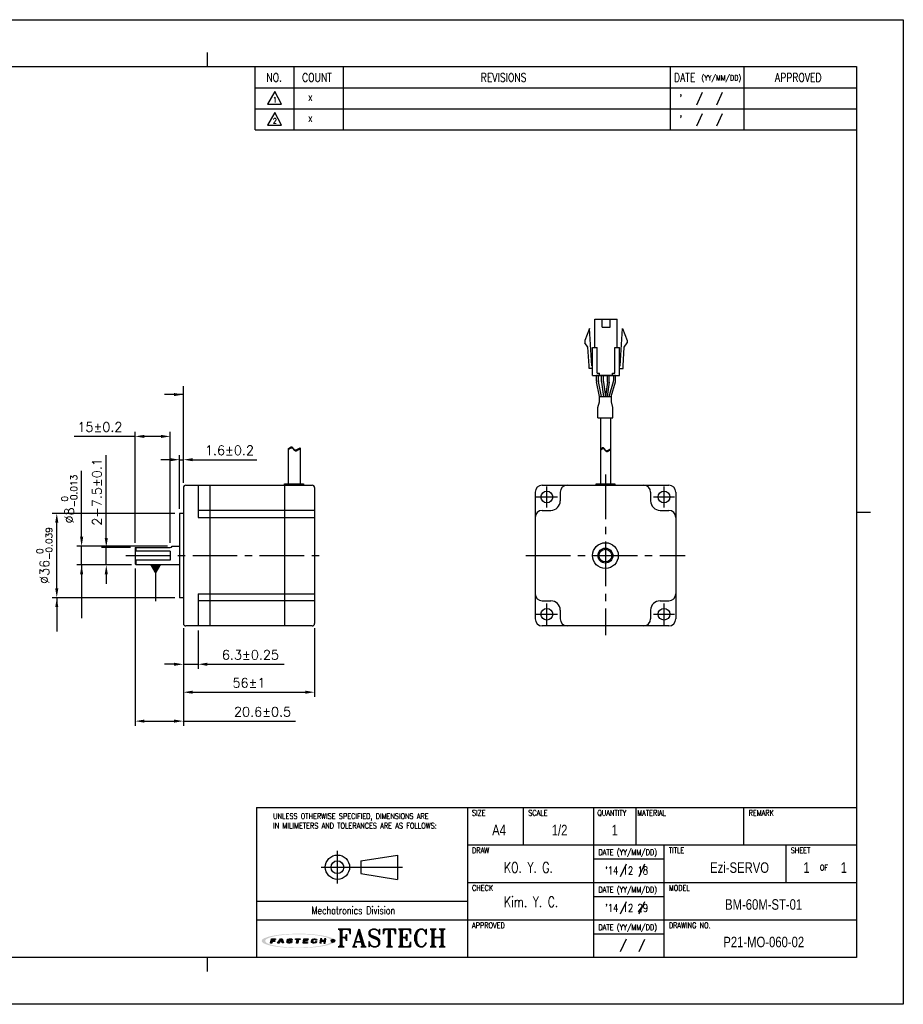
# Model space of a CAD drawing. Header units: millimetres. Extents: x 0 to 594, y 0 to 420.
# Tile 2 of 2: x 217 to 594, y 0 to 420. Entities that reach past the tile are written whole.
import ezdxf

# ---------------------------------------------------------------- set-up
doc = ezdxf.new("R2010")
doc.units = ezdxf.units.MM
doc.header["$PDSIZE"] = -1
doc.linetypes.add('CENTER2', pattern=[28.575, 19.05, -3.175, 3.175, -3.175])
doc.linetypes.add('HS', pattern=[0])
doc.layers.add('\\M+5B4D6\\M+5CAB5\\M+5CFDF', color=7, linetype='Continuous', lineweight=25)
for name, color, linetype in [('DIM', 3, 'Continuous'), ('LAYER_2', 1, 'Continuous'), ('LAYER_4', 3, 'Continuous'), ('SHEET', 1, 'Continuous')]:
    doc.layers.add(name, color=color, linetype=linetype)
doc.styles.add('SHB', font='romans.shx', dxfattribs={"width": 0.75, "bigfont": 'whgtxt.shx'})
doc.styles.add('SHEET1', font='ROMANS.SHX', dxfattribs={"width": 0.8, "height": 3})
doc.styles.add('SHEET2', font='txt', dxfattribs={"width": 0.8, "height": 3})
doc.styles.add('SHEET3', font='ROMANT.SHX', dxfattribs={"height": 3})
doc.styles.get("Standard").update_dxf_attribs({"font": 'txt.shx', "bigfont": 'whgtxt.shx'})
doc.dimstyles.new('ISO-25', dxfattribs={"dimtxt": 2.5, "dimasz": 2.5, "dimexe": 1.25, "dimexo": 0.625, "dimtad": 1, "dimtxsty": 'Standard', "dimcen": 2.5, "dimadec": 0, "dimazin": 0, "dimtfac": 1, "dimtmove": 0, "dimatfit": 3, "dimfxl": 0, "dimarcsym": 0})

# ---------------------------------------------------------------- blocks, each defined once
blk = doc.blocks.new('AI9-BLK2')
at = {"layer": 'LAYER_4'}
h = blk.add_hatch(color=12, dxfattribs=at)
edge = h.paths.add_edge_path()
edge.add_spline(control_points=[(66.5, 0), (66.5, -3.5), (61.3, -5.3), (58.7, -6.3), (52, -8.8), (44.8, -10), (37.7, -11), (17.3, -13.9), (-3.7, -14.1), (-24.3, -12.5), (-32.9, -11.8), (-41.6, -10.8), (-50, -8.9), (-54.9, -7.7), (-60.6, -6.4), (-64.7, -3.2), (-73, 3.4), (-52.4, 8.3), (-49.2, 9), (-40.6, 10.9), (-31.8, 11.9), (-23.1, 12.6), (-12.4, 13.4), (-1.5, 13.6), (9.2, 13.3), (19.1, 13), (29, 12.3), (38.8, 10.9), (45.7, 9.9), (52.7, 8.7), (59.3, 6.1), (61.8, 5.2), (66.5, 3.3), (66.5, 0), (66.6, -0.8), (73.6, -0.7), (73.6, 0), (73.5, 3.5), (68.7, 5.4), (66.1, 6.4), (59.6, 9), (52.6, 10.3), (45.8, 11.3), (24.9, 14.6), (3.4, 15.1), (-17.7, 14), (-27.4, 13.6), (-37.2, 12.7), (-46.8, 11.2), (-53.5, 10.1), (-60.4, 8.7), (-66.7, 6.1), (-69.1, 5.1), (-73.9, 3.1), (-73.6, -0.3), (-73.4, -3.7), (-68.1, -5.6), (-65.5, -6.6), (-58.9, -9.2), (-51.8, -10.4), (-44.8, -11.5), (-35, -13), (-25, -13.7), (-15.1, -14.2), (5.8, -15), (27.1, -14.4), (47.8, -11), (54.2, -9.9), (60.6, -8.6), (66.6, -6.1), (69.1, -5.1), (73.5, -3.2), (73.6, 0), (73.6, 0.8), (66.6, 0.9), (66.5, 0)], knot_values=[0, 0, 0, 0, 1, 1, 1, 2, 2, 2, 3, 3, 3, 4, 4, 4, 5, 5, 5, 6, 6, 6, 7, 7, 7, 8, 8, 8, 9, 9, 9, 10, 10, 10, 11, 11, 11, 12, 12, 12, 13, 13, 13, 14, 14, 14, 15, 15, 15, 16, 16, 16, 17, 17, 17, 18, 18, 18, 19, 19, 19, 20, 20, 20, 21, 21, 21, 22, 22, 22, 23, 23, 23, 24, 24, 24, 25, 25, 25, 25], degree=3, periodic=0)
blk = doc.blocks.new('AI9-BLK1')
at = {"layer": 'LAYER_4', "color": 7}
blk.add_blockref('AI9-BLK2', (0, 0), dxfattribs=at)
blk = doc.blocks.new('AI9-BLK3')
at = {"layer": 'LAYER_2'}
for points in [[(-55.6, -4.3), (-54.1, 4.2), (-45.8, 4.1), (-46, 2.8), (-51.9, 2.8), (-52.2, 0.7), (-46.8, 0.6), (-47, -0.8), (-52.4, -0.8), (-53.1, -4.3)], [(-41.4, -4.2), (-35.7, 4.2), (-32.1, 4.2), (-29.5, -4.1), (-32.2, -4.1), (-34.2, 2.7), (-38.7, -4.2)], [(-5.3, 4.2), (4.3, 4.1), (4.1, 2.7), (0.4, 2.7), (-0.8, -4.2), (-3.2, -4.2), (-2.1, 2.7), (-5.6, 2.7)], [(11.4, 4.2), (20, 4.1), (19.8, 2.8), (13.7, 2.8), (13.4, 0.8), (19, 0.7), (18.8, -0.6), (13.1, -0.6), (12.7, -2.7), (18.7, -2.8), (18.5, -4.2), (9.9, -4.2)], [(45, 4.2), (43.5, -4.1), (46, -4.2), (46.6, -0.6), (52.3, -0.7), (51.7, -4.2), (54.1, -4.2), (55.6, 4.2), (53.1, 4.2), (52.5, 0.8), (46.9, 0.8), (47.5, 4.2)]]:
    blk.add_hatch(color=12, dxfattribs=at).paths.add_polyline_path(points)
h = blk.add_hatch(color=12, dxfattribs=at)
edge = h.paths.add_edge_path()
edge.add_spline(control_points=[(-15.2, -1.5), (-15.2, -2.9), (-16.3, -2.9), (-17.5, -2.9), (-17.7, -2.9), (-18.2, -2.9), (-18.5, -2.9), (-20, -2.9), (-20.4, -2.7), (-20.4, -2.1), (-20.4, -1.9), (-20.4, -1.4), (-20.4, -1.4), (-20.4, -1.4), (-22.9, -1.4), (-22.9, -1.4), (-22.9, -1.4), (-22.9, -2.3), (-22.9, -2.5), (-22.9, -3.9), (-21.3, -4.3), (-19.8, -4.3), (-19.5, -4.3), (-17.1, -4.3), (-16.9, -4.3), (-14.1, -4.3), (-12.8, -3.1), (-12.8, -1.8), (-12.8, -1.7), (-12.8, -1.1), (-12.8, -1), (-12.8, 0.2), (-14.1, 0.7), (-16.1, 0.7), (-16.3, 0.7), (-17.5, 0.7), (-17.7, 0.7), (-19.1, 0.7), (-19.7, 0.9), (-19.6, 1.9), (-19.5, 2.9), (-18.4, 2.9), (-17.8, 2.9), (-17.6, 2.9), (-16.5, 2.9), (-16.2, 2.9), (-15, 2.9), (-14.8, 2.6), (-14.8, 2.3), (-14.8, 2.1), (-14.9, 1.7), (-14.9, 1.7), (-14.9, 1.7), (-12.3, 1.6), (-12.3, 1.6), (-12.3, 1.6), (-12.3, 2.6), (-12.3, 2.8), (-12.3, 3.9), (-14.1, 4.3), (-15.7, 4.3), (-16.8, 4.3), (-17.9, 4.3), (-18.2, 4.3), (-20.4, 4.3), (-22, 3.6), (-22.1, 2), (-22.1, 1.8), (-22.1, 1.3), (-22.1, 1.1), (-22.2, -0.1), (-20.7, -0.6), (-19.2, -0.6), (-19, -0.6), (-17.3, -0.7), (-17.1, -0.7), (-15.5, -0.7), (-15.2, -1.1), (-15.2, -1.5)], knot_values=[0, 0, 0, 0, 1, 1, 1, 2, 2, 2, 3, 3, 3, 4, 4, 4, 5, 5, 5, 6, 6, 6, 7, 7, 7, 8, 8, 8, 9, 9, 9, 10, 10, 10, 11, 11, 11, 12, 12, 12, 13, 13, 13, 14, 14, 14, 15, 15, 15, 16, 16, 16, 17, 17, 17, 18, 18, 18, 19, 19, 19, 20, 20, 20, 21, 21, 21, 22, 22, 22, 23, 23, 23, 24, 24, 24, 25, 25, 25, 26, 26, 26, 26], degree=3, periodic=0)
h = blk.add_hatch(color=12, dxfattribs=at)
edge = h.paths.add_edge_path()
edge.add_spline(control_points=[(35, 1.4), (35, 1.4), (37.4, 1.4), (37.4, 1.4), (37.4, 1.4), (37.5, 2), (37.5, 2.4), (37.5, 3.1), (37.3, 4.2), (34.5, 4.2), (34.2, 4.2), (32.2, 4.2), (31.6, 4.2), (28.5, 4.3), (27.4, 2.7), (27.2, 1.5), (27.1, 1), (26.8, -0.6), (26.7, -1.2), (26.5, -2.6), (26.6, -4.3), (30.1, -4.3), (30.5, -4.3), (31.7, -4.3), (32.2, -4.3), (34.9, -4.3), (36.6, -4), (36.9, -2.3), (36.9, -1.9), (37, -1.1), (37, -1.1), (37, -1.1), (34.6, -1.1), (34.6, -1.1), (34.6, -1.1), (34.6, -1.6), (34.6, -1.7), (34.4, -2.5), (33.8, -2.8), (32.5, -2.8), (32.2, -2.8), (31.2, -2.8), (30.8, -2.8), (29.4, -2.8), (29.1, -2.3), (29.2, -1.4), (29.2, -1), (29.5, 0.7), (29.5, 1.1), (29.8, 2.5), (30.7, 2.8), (31.7, 2.8), (32.2, 2.8), (33.4, 2.8), (33.7, 2.8), (34.7, 2.8), (35.1, 2.5), (35.1, 1.9), (35, 1.7), (35, 1.4), (35, 1.4)], knot_values=[0, 0, 0, 0, 1, 1, 1, 2, 2, 2, 3, 3, 3, 4, 4, 4, 5, 5, 5, 6, 6, 6, 7, 7, 7, 8, 8, 8, 9, 9, 9, 10, 10, 10, 11, 11, 11, 12, 12, 12, 13, 13, 13, 14, 14, 14, 15, 15, 15, 16, 16, 16, 17, 17, 17, 18, 18, 18, 19, 19, 19, 20, 20, 20, 20], degree=3, periodic=0)
at = {"layer": 'LAYER_2', "color": 12}
for points in [[(-55.6, -4.3), (-54.1, 4.2), (-45.8, 4.1), (-46, 2.8), (-51.9, 2.8), (-52.2, 0.7), (-46.8, 0.6), (-47, -0.8), (-52.4, -0.8), (-53.1, -4.3)], [(-41.4, -4.2), (-35.7, 4.2), (-32.1, 4.2), (-29.5, -4.1), (-32.2, -4.1), (-34.2, 2.7), (-38.7, -4.2)], [(-5.3, 4.2), (4.3, 4.1), (4.1, 2.7), (0.4, 2.7), (-0.8, -4.2), (-3.2, -4.2), (-2.1, 2.7), (-5.6, 2.7)], [(11.4, 4.2), (20, 4.1), (19.8, 2.8), (13.7, 2.8), (13.4, 0.8), (19, 0.7), (18.8, -0.6), (13.1, -0.6), (12.7, -2.7), (18.7, -2.8), (18.5, -4.2), (9.9, -4.2)], [(45, 4.2), (43.5, -4.1), (46, -4.2), (46.6, -0.6), (52.3, -0.7), (51.7, -4.2), (54.1, -4.2), (55.6, 4.2), (53.1, 4.2), (52.5, 0.8), (46.9, 0.8), (47.5, 4.2)]]:
    blk.add_lwpolyline(points, close=True, dxfattribs=at)
for points, knots in [([(-15.2, -1.5), (-15.2, -2.9), (-16.3, -2.9), (-17.5, -2.9), (-17.7, -2.9), (-18.2, -2.9), (-18.5, -2.9), (-20, -2.9), (-20.4, -2.7), (-20.4, -2.1), (-20.4, -1.9), (-20.4, -1.4), (-20.4, -1.4), (-20.4, -1.4), (-22.9, -1.4), (-22.9, -1.4), (-22.9, -1.4), (-22.9, -2.3), (-22.9, -2.5), (-22.9, -3.9), (-21.3, -4.3), (-19.8, -4.3), (-19.5, -4.3), (-17.1, -4.3), (-16.9, -4.3), (-14.1, -4.3), (-12.8, -3.1), (-12.8, -1.8), (-12.8, -1.7), (-12.8, -1.1), (-12.8, -1), (-12.8, 0.2), (-14.1, 0.7), (-16.1, 0.7), (-16.3, 0.7), (-17.5, 0.7), (-17.7, 0.7), (-19.1, 0.7), (-19.7, 0.9), (-19.6, 1.9), (-19.5, 2.9), (-18.4, 2.9), (-17.8, 2.9), (-17.6, 2.9), (-16.5, 2.9), (-16.2, 2.9), (-15, 2.9), (-14.8, 2.6), (-14.8, 2.3), (-14.8, 2.1), (-14.9, 1.7), (-14.9, 1.7), (-14.9, 1.7), (-12.3, 1.6), (-12.3, 1.6), (-12.3, 1.6), (-12.3, 2.6), (-12.3, 2.8), (-12.3, 3.9), (-14.1, 4.3), (-15.7, 4.3), (-16.8, 4.3), (-17.9, 4.3), (-18.2, 4.3), (-20.4, 4.3), (-22, 3.6), (-22.1, 2), (-22.1, 1.8), (-22.1, 1.3), (-22.1, 1.1), (-22.2, -0.1), (-20.7, -0.6), (-19.2, -0.6), (-19, -0.6), (-17.3, -0.7), (-17.1, -0.7), (-15.5, -0.7), (-15.2, -1.1), (-15.2, -1.5)], [0, 0, 0, 0, 1, 1, 1, 2, 2, 2, 3, 3, 3, 4, 4, 4, 5, 5, 5, 6, 6, 6, 7, 7, 7, 8, 8, 8, 9, 9, 9, 10, 10, 10, 11, 11, 11, 12, 12, 12, 13, 13, 13, 14, 14, 14, 15, 15, 15, 16, 16, 16, 17, 17, 17, 18, 18, 18, 19, 19, 19, 20, 20, 20, 21, 21, 21, 22, 22, 22, 23, 23, 23, 24, 24, 24, 25, 25, 25, 26, 26, 26, 26]), ([(35, 1.4), (35, 1.4), (37.4, 1.4), (37.4, 1.4), (37.4, 1.4), (37.5, 2), (37.5, 2.4), (37.5, 3.1), (37.3, 4.2), (34.5, 4.2), (34.2, 4.2), (32.2, 4.2), (31.6, 4.2), (28.5, 4.3), (27.4, 2.7), (27.2, 1.5), (27.1, 1), (26.8, -0.6), (26.7, -1.2), (26.5, -2.6), (26.6, -4.3), (30.1, -4.3), (30.5, -4.3), (31.7, -4.3), (32.2, -4.3), (34.9, -4.3), (36.6, -4), (36.9, -2.3), (36.9, -1.9), (37, -1.1), (37, -1.1), (37, -1.1), (34.6, -1.1), (34.6, -1.1), (34.6, -1.1), (34.6, -1.6), (34.6, -1.7), (34.4, -2.5), (33.8, -2.8), (32.5, -2.8), (32.2, -2.8), (31.2, -2.8), (30.8, -2.8), (29.4, -2.8), (29.1, -2.3), (29.2, -1.4), (29.2, -1), (29.5, 0.7), (29.5, 1.1), (29.8, 2.5), (30.7, 2.8), (31.7, 2.8), (32.2, 2.8), (33.4, 2.8), (33.7, 2.8), (34.7, 2.8), (35.1, 2.5), (35.1, 1.9), (35, 1.7), (35, 1.4), (35, 1.4)], [0, 0, 0, 0, 1, 1, 1, 2, 2, 2, 3, 3, 3, 4, 4, 4, 5, 5, 5, 6, 6, 6, 7, 7, 7, 8, 8, 8, 9, 9, 9, 10, 10, 10, 11, 11, 11, 12, 12, 12, 13, 13, 13, 14, 14, 14, 15, 15, 15, 16, 16, 16, 17, 17, 17, 18, 18, 18, 19, 19, 19, 20, 20, 20, 20])]:
    blk.add_open_spline(points, degree=3, knots=knots, dxfattribs=at)
blk = doc.blocks.new('*D9')
at = {"color": 8, "lineweight": -2}
for p, q in [((266.21, 196.91), (266.21, 244.25)), ((281.21, 196.91), (281.21, 244.25)), ((266.21, 242.25), (240.21, 242.25)), ((277.21, 242.25), (270.21, 242.25))]:
    blk.add_line(p, q, dxfattribs=at)
at = {"color": 8}
for points in [[(270.21, 242.91), (270.21, 241.58), (266.21, 242.25)], [(277.21, 242.91), (277.21, 241.58), (281.21, 242.25)]]:
    blk.add_solid(points, dxfattribs=at)
at = {"layer": 'Defpoints', "color": 0}
for p in [(281.21, 242.25), (266.21, 194.91), (281.21, 194.91)]:
    blk.add_point(p, dxfattribs=at)
at = {"color": 3, "insert": (251.21, 246.25), "char_height": 4, "attachment_point": 5}
blk.add_mtext('\\A1;15±0.2', dxfattribs=at)
blk = doc.blocks.new('*D10')
at = {"color": 8, "lineweight": -2}
for p, q in [((283.21, 209.41), (230.81, 209.41)), ((232.81, 177.41), (232.81, 205.41)), ((283.21, 173.41), (230.81, 173.41))]:
    blk.add_line(p, q, dxfattribs=at)
at = {"color": 8}
for points in [[(232.14, 205.41), (233.47, 205.41), (232.81, 209.41)], [(232.14, 177.41), (233.47, 177.41), (232.81, 173.41)]]:
    blk.add_solid(points, dxfattribs=at)
at = {"layer": 'Defpoints', "color": 0}
for p in [(232.81, 209.41), (285.21, 209.41), (285.21, 173.41)]:
    blk.add_point(p, dxfattribs=at)
at = {"color": 3, "insert": (227.54, 191.41), "char_height": 4, "attachment_point": 5, "rotation": 90}
blk.add_mtext('\\A1;%%C36{\\H2.800000;\\S 0^ -0.039;}', dxfattribs=at)
blk = doc.blocks.new('*D11')
at = {"color": 8, "lineweight": -2}
for p, q in [((281.21, 232.31), (277.21, 232.31)), ((285.21, 211.41), (285.21, 234.31)), ((285.21, 232.31), (286.81, 232.31)), ((286.81, 222.41), (286.81, 234.31)), ((290.81, 232.31), (318.15, 232.31))]:
    blk.add_line(p, q, dxfattribs=at)
at = {"color": 8}
for points in [[(281.21, 232.98), (281.21, 231.65), (285.21, 232.31)], [(290.81, 232.98), (290.81, 231.65), (286.81, 232.31)]]:
    blk.add_solid(points, dxfattribs=at)
at = {"layer": 'Defpoints', "color": 0}
for p in [(286.81, 232.31), (286.81, 220.41), (285.21, 209.41)]:
    blk.add_point(p, dxfattribs=at)
at = {"color": 3, "insert": (306.48, 236.31), "char_height": 4, "attachment_point": 5}
blk.add_mtext('\\A1;1.6±0.2', dxfattribs=at)
blk = doc.blocks.new('*D12')
at = {"color": 8, "lineweight": -2}
for p, q in [((286.81, 160.41), (286.81, 131.13)), ((342.81, 160.41), (342.81, 131.13)), ((290.81, 133.13), (338.81, 133.13))]:
    blk.add_line(p, q, dxfattribs=at)
at = {"color": 8}
for points in [[(290.81, 133.8), (290.81, 132.47), (286.81, 133.13)], [(338.81, 133.8), (338.81, 132.47), (342.81, 133.13)]]:
    blk.add_solid(points, dxfattribs=at)
at = {"layer": 'Defpoints', "color": 0}
for p in [(286.81, 162.41), (342.81, 162.41), (342.81, 133.13)]:
    blk.add_point(p, dxfattribs=at)
at = {"color": 3, "insert": (314.81, 137.13), "char_height": 4, "attachment_point": 5}
blk.add_mtext('\\A1;56±1', dxfattribs=at)
blk = doc.blocks.new('*D13')
at = {"color": 8, "lineweight": -2}
for p, q in [((253.93, 198.91), (253.93, 234.24)), ((264.21, 194.91), (251.93, 194.91)), ((253.93, 187.41), (253.93, 194.91)), ((264.71, 187.41), (251.93, 187.41)), ((253.93, 183.41), (253.93, 179.41))]:
    blk.add_line(p, q, dxfattribs=at)
at = {"color": 8}
for points in [[(253.27, 198.91), (254.6, 198.91), (253.93, 194.91)], [(253.27, 183.41), (254.6, 183.41), (253.93, 187.41)]]:
    blk.add_solid(points, dxfattribs=at)
at = {"layer": 'Defpoints', "color": 0}
for p in [(253.93, 194.91), (266.21, 194.91), (266.71, 187.41)]:
    blk.add_point(p, dxfattribs=at)
at = {"color": 3, "insert": (249.93, 218.57), "char_height": 4, "attachment_point": 5, "rotation": 90}
blk.add_mtext('\\A1;2-7.5±0.1', dxfattribs=at)
blk = doc.blocks.new('*D14')
at = {"color": 8, "lineweight": -2}
for p, q in [((243.4, 199.41), (243.4, 227.54)), ((280.08, 195.41), (241.4, 195.41)), ((243.4, 187.41), (243.4, 195.41)), ((264.71, 187.41), (241.4, 187.41)), ((243.4, 183.41), (243.4, 179.41))]:
    blk.add_line(p, q, dxfattribs=at)
at = {"color": 8}
for points in [[(242.74, 199.41), (244.07, 199.41), (243.4, 195.41)], [(242.74, 183.41), (244.07, 183.41), (243.4, 187.41)]]:
    blk.add_solid(points, dxfattribs=at)
at = {"layer": 'Defpoints', "color": 0}
for p in [(243.4, 195.41), (282.08, 195.41), (266.71, 187.41)]:
    blk.add_point(p, dxfattribs=at)
at = {"color": 3, "insert": (238.14, 215.47), "char_height": 4, "attachment_point": 5, "rotation": 90}
blk.add_mtext('\\A1;%%C8{\\H2.800000;\\S 0^ -0.013;}', dxfattribs=at)
blk = doc.blocks.new('*D15')
at = {"color": 8, "lineweight": -2}
for p, q in [((286.81, 160.41), (286.81, 143.05)), ((293.11, 159.41), (293.11, 143.05)), ((282.81, 145.05), (278.81, 145.05)), ((286.81, 145.05), (293.11, 145.05)), ((297.11, 145.05), (329.78, 145.05))]:
    blk.add_line(p, q, dxfattribs=at)
at = {"color": 8}
for points in [[(282.81, 145.71), (282.81, 144.38), (286.81, 145.05)], [(297.11, 145.71), (297.11, 144.38), (293.11, 145.05)]]:
    blk.add_solid(points, dxfattribs=at)
at = {"layer": 'Defpoints', "color": 0}
for p in [(286.81, 162.41), (293.11, 161.41), (286.81, 145.05)]:
    blk.add_point(p, dxfattribs=at)
at = {"color": 3, "insert": (315.45, 149.05), "char_height": 4, "attachment_point": 5}
blk.add_mtext('\\A1;6.3±0.25', dxfattribs=at)
blk = doc.blocks.new('*D16')
at = {"color": 8, "lineweight": -2}
for p, q in [((266.21, 185.91), (266.21, 118.79)), ((286.81, 160.41), (286.81, 118.79)), ((270.21, 120.79), (282.81, 120.79)), ((286.81, 120.79), (334.6, 120.79))]:
    blk.add_line(p, q, dxfattribs=at)
at = {"color": 8}
for points in [[(270.21, 121.46), (270.21, 120.13), (266.21, 120.79)], [(282.81, 121.46), (282.81, 120.13), (286.81, 120.79)]]:
    blk.add_solid(points, dxfattribs=at)
at = {"layer": 'Defpoints', "color": 0}
for p in [(266.21, 187.91), (286.81, 162.41), (266.21, 120.79)]:
    blk.add_point(p, dxfattribs=at)
at = {"color": 3, "insert": (320.6, 124.79), "char_height": 4, "attachment_point": 5}
blk.add_mtext('\\A1;20.6±0.5', dxfattribs=at)

msp = doc.modelspace()

# ---------------------------------------------------------------- hatches: boundary and pattern name
h = msp.add_hatch(color=1)
edge = h.paths.add_edge_path()
edge.add_arc((350.6547, 27.0526), 0.7263, 0, 360)

# ---------------------------------------------------------------- linework, layer by layer
at = {"color": 4}
for p, q in [((297, 406), (297, 400)), ((574, 210), (580, 210)), ((297, 20), (297, 14))]:
    msp.add_line(p, q, dxfattribs=at)
for p, q in [((462.4107, 280.22), (462.4107, 292.22)), ((465.4607, 288.82), (465.4607, 292.22)), ((468.8607, 288.82), (468.8607, 292.22)), ((471.9107, 280.22), (471.9107, 292.22)), ((460.1607, 288.22), (458.1607, 283.22)), ((461.1107, 272.42), (460.1607, 288.22)), ((473.2107, 272.42), (474.1607, 288.22)), ((474.1607, 288.22), (476.1607, 283.22)), ((458.1607, 283.22), (458.1607, 282.22)), ((459.4379, 280.248), (458.1607, 282.22)), ((474.8836, 280.248), (476.1607, 282.22)), ((476.1607, 283.22), (476.1607, 282.22)), ((459.9129, 272.348), (459.4379, 280.248)), ((461.4107, 268.22), (461.4107, 280.22)), ((463.4107, 269.22), (463.4107, 280.22)), ((470.9107, 269.22), (470.9107, 280.22)), ((472.9107, 268.22), (472.9107, 280.22)), ((474.4086, 272.348), (474.8836, 280.248)), ((459.9107, 271.22), (459.9107, 272.42)), ((464.4107, 268.22), (464.4107, 269.22)), ((469.9107, 268.22), (469.9107, 269.22)), ((474.4107, 271.22), (474.4107, 272.42)), ((463.1045, 265.9403), (463.1045, 268.22)), ((471.217, 268.22), (463.1045, 268.22)), ((464.4417, 259.22), (463.1453, 265.5383)), ((463.9045, 266.0216), (463.9045, 268.22)), ((465.2584, 259.22), (463.9453, 265.6196)), ((468.5228, 259.22), (470.3419, 265.6697)), ((469.354, 259.22), (471.1419, 265.559)), ((470.417, 266.2126), (470.417, 268.22)), ((471.217, 266.102), (471.217, 268.22)), ((464.7498, 250.2356), (464.7498, 221.9499)), ((469.0498, 250.2356), (469.0498, 221.9499)), ((331.5888, 236.9241), (332.5943, 237.6373)), ((331.5888, 236.5901), (332.5943, 237.3033)), ((331.5888, 236.9241), (331.5888, 221.9499)), ((332.5943, 237.6373), (332.8322, 237.7407)), ((332.5943, 237.3033), (332.8322, 237.4067)), ((332.8322, 237.7407), (333.0565, 237.7538)), ((332.8322, 237.4067), (333.0565, 237.4198)), ((333.0565, 237.7538), (333.2115, 237.6902)), ((333.0565, 237.4198), (333.2115, 237.3562)), ((333.2115, 237.6902), (333.3544, 237.5727)), ((333.2115, 237.3562), (333.3544, 237.2387)), ((333.3544, 237.5727), (333.4909, 237.4171)), ((333.3544, 237.2387), (333.4909, 237.0831)), ((333.4909, 237.4171), (333.6269, 237.2392)), ((333.4909, 237.0831), (333.6269, 236.9052)), ((333.6269, 237.2392), (333.7689, 237.0548)), ((333.6269, 236.9052), (333.7689, 236.7208)), ((333.7689, 237.0548), (333.9491, 236.8489)), ((333.7689, 236.7208), (333.9491, 236.5149)), ((333.9491, 236.8489), (334.1425, 236.67)), ((333.9491, 236.5149), (334.1425, 236.336)), ((334.1425, 236.67), (334.3454, 236.5323)), ((334.1425, 236.336), (334.3454, 236.1983)), ((334.3454, 236.5323), (334.5549, 236.45)), ((334.3454, 236.1983), (334.5549, 236.116)), ((334.5549, 236.45), (334.7678, 236.4374)), ((334.5549, 236.116), (334.7678, 236.1034)), ((334.7678, 236.4374), (334.9512, 236.4896)), ((334.7678, 236.1034), (334.9512, 236.1556)), ((334.9512, 236.4896), (336.5888, 237.4228)), ((334.9512, 236.1556), (336.5888, 237.0888)), ((336.5888, 237.4228), (336.5888, 221.9499)), ((464.7498, 236.8499), (465.4479, 237.345)), ((464.7498, 236.5159), (465.4479, 237.011)), ((465.4479, 237.345), (465.6858, 237.4484)), ((465.4479, 237.011), (465.6858, 237.1144)), ((465.6858, 237.4484), (465.91, 237.4616)), ((465.6858, 237.1144), (465.91, 237.1276)), ((465.91, 237.4616), (466.0651, 237.3979)), ((465.91, 237.1276), (466.0651, 237.0639)), ((466.0651, 237.3979), (466.208, 237.2804)), ((466.0651, 237.0639), (466.208, 236.9464)), ((466.208, 237.2804), (466.3445, 237.1248)), ((466.208, 236.9464), (466.3445, 236.7908)), ((466.3445, 237.1248), (466.4805, 236.9469)), ((466.3445, 236.7908), (466.4805, 236.6129)), ((466.4805, 236.9469), (466.6225, 236.7625)), ((466.4805, 236.6129), (466.6225, 236.4285)), ((466.6225, 236.7625), (466.8027, 236.5566)), ((466.6225, 236.4285), (466.8027, 236.2226)), ((466.8027, 236.5566), (466.9961, 236.3777)), ((466.8027, 236.2226), (466.9961, 236.0437)), ((466.9961, 236.3777), (467.199, 236.24)), ((466.9961, 236.0437), (467.199, 235.906)), ((467.199, 236.24), (467.4085, 236.1577)), ((467.199, 235.906), (467.4085, 235.8237)), ((467.4085, 236.1577), (467.6214, 236.1451)), ((467.4085, 235.8237), (467.6214, 235.8111)), ((467.6214, 236.1451), (467.8048, 236.1973)), ((467.6214, 235.8111), (467.8048, 235.8633)), ((467.8048, 236.1973), (469.0498, 236.9068)), ((467.8048, 235.8633), (469.0498, 236.5728)), ((286.8139, 220.4056), (286.8139, 162.4056)), ((287.8139, 221.4056), (341.8139, 221.4056)), ((293.1139, 221.4056), (293.1139, 207.7056)), ((298.1139, 221.4056), (298.1139, 161.4056)), ((330.0139, 221.4056), (330.0139, 161.4056)), ((342.8139, 220.4056), (342.8139, 162.4056)), ((436.8998, 218.4056), (436.8998, 164.4056)), ((439.8998, 221.4056), (493.8998, 221.4056)), ((496.8998, 218.4056), (496.8998, 164.4056)), ((315.1311, 210.7056), (293.1139, 210.7056)), ((317.5426, 210.7056), (315.1311, 210.7056)), ((342.8139, 210.7056), (317.5426, 210.7056)), ((285.2139, 209.4056), (285.2139, 173.4056)), ((286.8139, 209.4056), (285.2139, 209.4056)), ((293.1139, 207.7056), (315.1311, 207.7056)), ((315.1311, 207.7056), (317.5426, 207.7056)), ((317.5426, 207.7056), (342.8139, 207.7056)), ((266.2139, 194.9056), (266.2139, 187.9056)), ((266.7139, 193.3421), (266.7139, 194.9056)), ((281.2139, 193.3421), (281.2139, 189.4691)), ((266.7139, 187.4056), (266.7139, 189.4691)), ((266.7139, 187.4056), (266.2139, 187.9056)), ((285.2139, 187.4056), (266.7139, 187.4056)), ((286.8139, 173.4056), (285.2139, 173.4056)), ((293.1139, 175.1056), (293.1139, 161.4056)), ((293.1139, 175.1056), (315.1311, 175.1056)), ((315.1311, 175.1056), (317.5426, 175.1056)), ((317.5426, 175.1056), (342.8139, 175.1056)), ((315.1311, 172.1056), (293.1139, 172.1056)), ((317.5426, 172.1056), (315.1311, 172.1056)), ((342.8139, 172.1056), (317.5426, 172.1056)), ((298.1139, 161.4056), (287.8139, 161.4056)), ((315.1311, 161.4056), (298.1139, 161.4056)), ((317.5426, 161.4056), (315.1311, 161.4056)), ((341.8139, 161.4056), (317.5426, 161.4056)), ((493.8998, 161.4056), (439.8998, 161.4056))]:
    msp.add_line(p, q)
at = {"color": 0}
for p, q in [((465.2406, 265.6255), (465.2406, 268.22)), ((465.258, 265.362), (466.0745, 259.22)), ((466.0406, 265.6784), (466.0406, 268.22)), ((466.058, 265.4149), (466.8815, 259.22)), ((467.7231, 265.4149), (466.8997, 259.22)), ((468.5231, 265.362), (467.7067, 259.22)), ((467.7406, 265.6784), (467.7406, 268.22)), ((468.5406, 265.6255), (468.5406, 268.22)), ((463.68, 254.6467), (464.3, 256.9713)), ((464.3, 259.22), (469.4993, 259.22)), ((464.3, 256.9713), (464.3, 259.22)), ((469.4993, 256.9713), (469.4993, 259.22)), ((470.1197, 254.6454), (469.4993, 256.9713)), ((463.68, 250.2356), (463.68, 254.6467)), ((470.1197, 250.2356), (470.1197, 254.6454)), ((463.68, 250.2356), (470.1197, 250.2356))]:
    msp.add_line(p, q, dxfattribs=at)
at = {"color": 1, "linetype": 'CENTER2'}
for p, q in [((466.8998, 225.9499), (466.8998, 157.4056)), ((441.8998, 211.9056), (441.8998, 220.9056)), ((491.8998, 211.9056), (491.8998, 220.9056)), ((437.3998, 216.4056), (446.3998, 216.4056)), ((487.3998, 216.4056), (496.3998, 216.4056)), ((262.2139, 191.4056), (346.8139, 191.4056)), ((432.8998, 191.4056), (500.8998, 191.4056)), ((441.8998, 161.9056), (441.8998, 170.9056)), ((491.8998, 161.9056), (491.8998, 170.9056)), ((437.3998, 166.4056), (446.3998, 166.4056)), ((487.3998, 166.4056), (496.3998, 166.4056))]:
    msp.add_line(p, q, dxfattribs=at)
at = {"ltscale": 0.3}
for p, q in [((447.5998, 218.4056), (447.5998, 214.7056)), ((486.1998, 218.4056), (486.1998, 214.7056)), ((439.8998, 210.7056), (443.5998, 210.7056)), ((490.1998, 210.7056), (493.8998, 210.7056)), ((266.2139, 194.9056), (281.2139, 194.9056)), ((282.08, 195.4056), (285.2139, 195.4056)), ((439.8998, 172.1056), (443.5998, 172.1056)), ((447.5998, 168.1056), (447.5998, 164.4056)), ((486.1998, 168.1056), (486.1998, 164.4056)), ((490.1998, 172.1056), (493.8998, 172.1056))]:
    msp.add_line(p, q, dxfattribs=at)
at = {"color": 0, "linetype": 'HS'}
for p, q in [((281.2139, 193.3421), (266.2139, 193.3421)), ((281.2139, 189.4691), (266.2139, 189.4691))]:
    msp.add_line(p, q, dxfattribs=at)
at = {"color": 6}
msp.add_lwpolyline([(0, 420), (594, 420), (594, 0), (0, 0)], close=True, dxfattribs=at)
at = {"color": 4}
msp.add_lwpolyline([(20, 400), (574, 400), (574, 20), (20, 20)], close=True, dxfattribs=at)
for points in [[(462.4107, 292.22), (471.9107, 292.22)], [(465.4607, 288.82), (468.8607, 288.82)], [(461.4107, 280.22), (463.4107, 280.22)], [(470.9107, 280.22), (472.9107, 280.22)], [(461.4107, 271.22), (459.9107, 271.22)], [(461.4107, 271.22), (459.9107, 271.22)], [(461.4107, 272.42), (461.1107, 272.42)], [(463.4107, 269.22), (464.4107, 269.22)], [(469.9107, 269.22), (470.9107, 269.22)], [(472.9107, 272.42), (473.2107, 272.42)], [(472.9107, 271.22), (474.4107, 271.22)], [(472.9107, 271.22), (474.4107, 271.22)], [(461.4107, 268.22), (472.9107, 268.22)]]:
    msp.add_lwpolyline(points)
for centre, radius in [((441.8998, 216.4056), 2.5), ((491.8998, 216.4056), 2.5), ((466.8998, 191.4056), 5.5), ((466.8998, 191.4056), 3.175), ((466.8998, 191.4056), 2.6898), ((441.8998, 166.4056), 2.5), ((491.8998, 166.4056), 2.5)]:
    msp.add_circle(centre, radius)
at = {"color": 1}
msp.add_circle((350.6547, 27.0526), 0.7263, dxfattribs=at)
for centre, radius, start, end in [((465.1045, 265.9403), 2, 180, 191.595436), ((465.9045, 266.0216), 2, 180, 191.595436), ((468.417, 266.2126), 2, 344.249037, 0), ((469.217, 266.102), 2, 344.249037, 0), ((287.8139, 220.4056), 1, 90, 180), ((341.8139, 220.4056), 1, 0, 90), ((281.2139, 195.9056), 1, 270, 330), ((287.8139, 162.4056), 1, 180, 270), ((341.8139, 162.4056), 1, 270, 0)]:
    msp.add_arc(centre, radius, start, end)
at = {"color": 0}
for centre, start, end in [((467.2406, 265.6255), 180, 187.571875), ((468.0406, 265.6784), 180, 187.571875), ((465.7406, 265.6784), 352.428125, 0), ((466.5406, 265.6255), 352.428125, 0)]:
    msp.add_arc(centre, 2, start, end, dxfattribs=at)
at = {"ltscale": 0.3}
for centre, radius, start, end in [((439.8998, 218.4056), 3, 90, 180), ((450.5998, 218.4056), 3, 90, 180), ((483.1998, 218.4056), 3, 0, 90), ((493.8998, 218.4056), 3, 0, 90), ((443.5998, 214.7056), 4, 270, 0), ((490.1998, 214.7056), 4, 180, 270), ((439.8998, 207.7056), 3, 90, 180), ((493.8998, 207.7056), 3, 0, 90), ((439.8998, 175.1056), 3, 180, 270), ((493.8998, 175.1056), 3, 270, 0), ((443.5998, 168.1056), 4, 0, 90), ((490.1998, 168.1056), 4, 90, 180), ((439.8998, 164.4056), 3, 180, 270), ((450.5998, 164.4056), 3, 180, 270), ((483.1998, 164.4056), 3, 270, 0), ((493.8998, 164.4056), 3, 270, 0)]:
    msp.add_arc(centre, radius, start, end, dxfattribs=at)
at = {"layer": '\\M+5B4D6\\M+5CAB5\\M+5CFDF'}
for p, q in [((330.0139, 221.9499), (338.0153, 221.9499)), ((330.0139, 221.4056), (330.0139, 221.9499)), ((338.0153, 221.9499), (338.0153, 221.4056)), ((462.8991, 221.9499), (470.9005, 221.9499)), ((462.8991, 221.4056), (462.8991, 221.9499)), ((470.9005, 221.9499), (470.9005, 221.4056))]:
    msp.add_line(p, q, dxfattribs=at)
at = {"layer": 'DIM', "color": 8}
msp.add_line((286.8139, 234.3141), (286.8139, 263.6261), dxfattribs=at)
at = {"layer": 'SHEET', "color": 7}
for p, q in [((317.5, 373), (317.5, 400)), ((317.5, 373), (574, 373)), ((318, 84), (574, 84)), ((318, 84), (318, 20)), ((408, 84), (408, 20)), ((318, 44), (408, 44))]:
    msp.add_line(p, q, dxfattribs=at)
at = {"layer": 'SHEET'}
for p, q in [((334, 400), (334, 373)), ((355, 400), (355, 373)), ((494.5, 400), (494.5, 373)), ((526, 400), (526, 373)), ((317.5, 391), (574, 391)), ((508.2099, 388.911), (505.7077, 383.5959)), ((516.7362, 388.9028), (514.2339, 383.5877)), ((317.5, 382), (574, 382)), ((508.2099, 379.911), (505.7077, 374.5959)), ((516.7362, 379.9028), (514.2339, 374.5877)), ((432, 68), (432, 84)), ((462, 20), (462, 84)), ((480, 68), (480, 84)), ((526, 68), (526, 84)), ((408, 68), (574, 68)), ((492, 20), (492, 68)), ((544, 52), (544, 68)), ((352.5683, 51.5766), (352.5683, 65.4032)), ((362.5679, 61.2059), (378.2463, 63.6749)), ((378.2463, 63.6749), (378.2463, 53.3049)), ((362.5679, 61.2059), (362.5679, 55.774)), ((462, 62), (492, 62)), ((475.7601, 59.723), (473.2579, 54.4078)), ((483.5984, 59.7148), (481.0961, 54.3996)), ((345.655, 58.4899), (380.345, 58.4899)), ((362.5679, 55.774), (378.2463, 53.3049)), ((408, 52), (574, 52)), ((462, 46), (492, 46)), ((475.7601, 43.723), (473.2579, 38.4078)), ((483.5984, 43.7148), (481.0961, 38.3996)), ((318, 36), (574, 36)), ((462, 30), (492, 30)), ((475.7601, 27.723), (473.2579, 22.4078)), ((483.5984, 27.7148), (481.0961, 22.3996))]:
    msp.add_line(p, q, dxfattribs=at)
at = {"layer": 'SHEET', "color": 1, "linetype": 'Continuous'}
for p, q in [((325.9146, 389.416), (322.7394, 384.0064)), ((328.737, 384.0064), (325.9146, 389.416)), ((322.7394, 384.0064), (328.737, 384.0064)), ((325.9146, 380.416), (322.7394, 375.0064)), ((328.737, 375.0064), (325.9146, 380.416)), ((322.7394, 375.0064), (328.737, 375.0064))]:
    msp.add_line(p, q, dxfattribs=at)
at = {"layer": 'SHEET'}
for radius in [5.185, 2.7159]:
    msp.add_circle((352.5683, 58.4899), radius, dxfattribs=at)

# ---------------------------------------------------------------- block references
at = {"layer": 'LAYER_2', "color": 7, "lineweight": 5, "xscale": 0.2116800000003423, "yscale": 0.2116800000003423, "zscale": 0.2116800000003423}
msp.add_blockref('AI9-BLK3', (335.8075, 27.0236), dxfattribs=at)
at = {"layer": 'LAYER_4', "color": 7, "lineweight": 5, "xscale": 0.2116800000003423, "yscale": 0.2116800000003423, "zscale": 0.2116800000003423}
msp.add_blockref('AI9-BLK1', (335.8244, 27.0474), dxfattribs=at)

# ---------------------------------------------------------------- texts
at = {"layer": 'DIM', "color": 3, "style": 'SHB', "width": 0.75}
for s, p in [('KO. Y. G.', (423.6103, 56.1279)), ('Kim. Y. C.', (423.6103, 41.4726))]:
    msp.add_text(s, height=4.5, dxfattribs=at).set_placement(p)
at = {"layer": 'SHEET'}
for s, height, style, width, p in [('NO.', 3.6, 'SHEET1', 0.8, (322.256, 393.5466)), ('COUNT', 3.6, 'SHEET1', 0.8, (337.4711, 393.5466)), ('DATE', 3.6, 'SHEET1', 0.8, (496.1592, 393.5466)), ('(YY/MM/DD)', 2.25, 'SHEET1', 0.8, (507.8838, 394.0859)), ('APPROVED', 3.6, 'SHEET1', 0.8, (539.2502, 393.5466)), ('1', 2.25, 'SHEET1', 0.8, (324.9764, 384.746)), ('X', 2.25, 'SHEET1', 0.8, (340.1186, 385.3874)), ("'", 3.6, 'SHEET1', 0.8, (498.4958, 384.5633)), ('2', 2.25, 'SHEET1', 0.8, (324.9764, 375.746)), ('X', 2.25, 'SHEET1', 0.8, (340.1186, 376.3874)), ("'", 3.6, 'SHEET1', 0.8, (498.4958, 375.5633)), ('UNLESS OTHERWISE SPECIFIED, DIMENSIONS ARE', 2.4, 'SHEET1', 0.8, (325.11, 79.0458)), ('SIZE', 2.4, 'SHEET1', 0.8, (409.9793, 80.4604)), ('SCALE', 2.4, 'SHEET1', 0.8, (433.9793, 80.4604)), ('QUANTITY', 2.4, 'SHEET1', 0.8, (463.4591, 80.4604)), ('MATERIAL', 2.4, 'SHEET1', 0.8, (480.4793, 80.4604)), ('REMARK', 2.4, 'SHEET1', 0.8, (527.9793, 80.4604)), ('IN MILIMETERS AND TOLERANCES ARE AS FOLLOWS:', 2.4, 'SHEET1', 0.8, (325.11, 74.9652)), ('DRAW', 2.4, 'SHEET1', 0.8, (409.9793, 64.4604)), ('DATE (YY/MM/DD)', 2.4, 'SHEET1', 0.8, (463.9277, 63.6818)), ('TITLE', 2.4, 'SHEET1', 0.8, (493.9793, 64.4604)), ('SHEET', 2.4, 'SHEET1', 0.8, (545.9793, 64.4604)), ('OF', 2.4, 'SHEET1', 0.8, (558.4154, 57.1091)), ('CHECK', 2.4, 'SHEET1', 0.8, (409.9793, 48.4604)), ('MODEL', 2.4, 'SHEET1', 0.8, (493.9793, 48.4604)), ('DATE (YY/MM/DD)', 2.4, 'SHEET1', 0.8, (463.9277, 47.6818)), ('Mechatronics Division', 3.3, 'SHEET3', 0.75, (341.5385, 38.3956)), ('APPROVED', 2.4, 'SHEET1', 0.8, (409.9793, 32.4604)), ('DATE (YY/MM/DD)', 2.4, 'SHEET1', 0.8, (463.9277, 31.6818)), ('DRAWING NO.', 2.4, 'SHEET1', 0.8, (493.9793, 32.4604))]:
    msp.add_text(s, height=height, dxfattribs=dict(at, style=style, width=width)).set_placement(p)
at = {"layer": 'SHEET', "color": 7, "width": 0.8}
for s, height, style, p in [('REVISIONS', 3.6, 'SHEET1', (413.7181, 393.5466)), ('A4', 4.5, 'SHEET2', (418.5726, 72.0681)), ('1/2', 4.5, 'SHEET2', (443.9918, 72.0681)), ('1', 4.5, 'SHEET2', (469.5531, 72.0681)), ('Ezi-SERVO', 4.5, 'SHEET2', (511.5676, 56.0681)), ('1', 4.5, 'SHEET2', (551.3623, 56.0681)), ('1', 4.5, 'SHEET2', (567.2783, 56.0681)), ('BM-60M-ST-01', 4.5, 'SHEET2', (517.9541, 40.3335)), ('P21-MO-060-02', 4.5, 'SHEET2', (517.1885, 24.3335))]:
    msp.add_text(s, height=height, dxfattribs=dict(at, style=style)).set_placement(p)
at = {"layer": 'SHEET', "color": 3, "style": 'SHEET1', "width": 0.8}
for s, p in [("'14 12 18", (466.7638, 55.4207)), ("'14 12 29", (466.7638, 39.4207))]:
    msp.add_text(s, height=3.3, dxfattribs=at).set_placement(p)
at = {"layer": 'SHEET', "color": 7, "style": 'SHEET3'}
msp.add_text('FASTECH', height=7.5, dxfattribs=at).set_placement((352.21, 24.5201))

# ---------------------------------------------------------------- dimensions: what is measured, and where the dimension line sits
for base, p1, p2, override, picture, middle in [((281.2139, 242.246), (266.2139, 194.9056), (281.2139, 194.9056), {"dimscale": 2, "dimtxt": 2, "dimasz": 2, "dimexe": 1, "dimexo": 1, "dimgap": 1, "dimdec": 3, "dimzin": 9, "dimdsep": 46, "dimcen": 0, "dimclrd": 8, "dimclre": 8, "dimclrt": 3, "dimadec": 3, "dimazin": 2, "dimtol": 1, "dimtp": 0.2, "dimtm": 0.2, "dimtdec": 3, "dimfxl": 0.6, "dimtolj": 1, "dimtzin": 9, "dimarcsym": 1}, '*D9', (251.2139, 242.246)), ((266.2139, 120.7919), (286.8139, 162.4056), (266.2139, 187.9056), {"dimscale": 2, "dimtxt": 2, "dimasz": 2, "dimexe": 1, "dimexo": 1, "dimgap": 1, "dimdec": 3, "dimzin": 9, "dimdsep": 46, "dimcen": 0, "dimclrd": 8, "dimclre": 8, "dimclrt": 3, "dimadec": 3, "dimazin": 2, "dimtol": 1, "dimtp": 0.5, "dimtm": 0.5, "dimtdec": 3, "dimfxl": 0.6, "dimtolj": 1, "dimtzin": 9, "dimarcsym": 1}, '*D16', (320.5981, 120.7919)), ((286.8139, 145.0468), (293.1139, 161.4056), (286.8139, 162.4056), {"dimscale": 2, "dimtxt": 2, "dimasz": 2, "dimexe": 1, "dimexo": 1, "dimgap": 1, "dimdec": 3, "dimzin": 9, "dimdsep": 46, "dimcen": 0, "dimclrd": 8, "dimclre": 8, "dimclrt": 3, "dimadec": 3, "dimazin": 2, "dimtol": 1, "dimtp": 0.25, "dimtm": 0.25, "dimtdec": 3, "dimfxl": 0.6, "dimtolj": 1, "dimtzin": 9, "dimarcsym": 1}, '*D15', (315.4473, 145.0468))]:
    dim = msp.add_linear_dim(base=base, p1=p1, p2=p2, dimstyle='ISO-25', override=override)
    dim.commit()
    dim.dimension.update_dxf_attribs({"geometry": picture, "text_midpoint": middle, "dimtype": 160})
for base, p1, p2, override, picture, middle in [((286.8139, 232.3141), (285.2139, 209.4056), (286.8139, 220.4056), {"dimscale": 2, "dimtxt": 2, "dimasz": 2, "dimexe": 1, "dimexo": 1, "dimgap": 1, "dimdec": 3, "dimzin": 9, "dimdsep": 46, "dimcen": 0, "dimclrd": 8, "dimclre": 8, "dimclrt": 3, "dimadec": 3, "dimazin": 2, "dimtol": 1, "dimtp": 0.2, "dimtm": 0.2, "dimtdec": 3, "dimfxl": 0.6, "dimtolj": 1, "dimtzin": 9, "dimarcsym": 1}, '*D11', (306.4806, 236.3141)), ((342.8139, 133.1337), (286.8139, 162.4056), (342.8139, 162.4056), {"dimscale": 2, "dimtxt": 2, "dimasz": 2, "dimexe": 1, "dimexo": 1, "dimgap": 1, "dimdec": 3, "dimzin": 9, "dimdsep": 46, "dimcen": 0, "dimclrd": 8, "dimclre": 8, "dimclrt": 3, "dimadec": 3, "dimazin": 2, "dimtol": 1, "dimtp": 1, "dimtm": 1, "dimtdec": 3, "dimfxl": 0.6, "dimtolj": 1, "dimtzin": 9, "dimarcsym": 1}, '*D12', (314.8139, 137.1337))]:
    dim = msp.add_linear_dim(base=base, p1=p1, p2=p2, dimstyle='ISO-25', override=override)
    dim.commit()
    dim.dimension.update_dxf_attribs({"geometry": picture, "text_midpoint": middle})
for base, p1, p2, text, override, picture, middle in [((253.9321, 194.9056), (266.7139, 187.4056), (266.2139, 194.9056), '2-<>', {"dimscale": 2, "dimtxt": 2, "dimasz": 2, "dimexe": 1, "dimexo": 1, "dimgap": 1, "dimdec": 3, "dimzin": 9, "dimdsep": 46, "dimcen": 0, "dimclrd": 8, "dimclre": 8, "dimclrt": 3, "dimadec": 3, "dimazin": 2, "dimtol": 1, "dimtp": 0.1, "dimtm": 0.1, "dimtdec": 3, "dimfxl": 0.6, "dimtolj": 1, "dimtzin": 9, "dimarcsym": 1}, '*D13', (249.9321, 218.5723)), ((243.4022, 195.4056), (266.7139, 187.4056), (282.08, 195.4056), '%%C<>', {"dimscale": 2, "dimtxt": 2, "dimasz": 2, "dimexe": 1, "dimexo": 1, "dimgap": 1, "dimdec": 3, "dimzin": 9, "dimdsep": 46, "dimcen": 0, "dimclrd": 8, "dimclre": 8, "dimclrt": 3, "dimadec": 3, "dimazin": 2, "dimtol": 1, "dimlim": 0, "dimtm": 0.013, "dimtfac": 0.7, "dimtdec": 3, "dimfxl": 0.6, "dimtolj": 1, "dimtzin": 9, "dimarcsym": 1}, '*D14', (238.1355, 215.4723)), ((232.8056, 209.4056), (285.2139, 173.4056), (285.2139, 209.4056), '%%C<>', {"dimscale": 2, "dimtxt": 2, "dimasz": 2, "dimexe": 1, "dimexo": 1, "dimgap": 1, "dimdec": 3, "dimzin": 9, "dimdsep": 46, "dimcen": 0, "dimclrd": 8, "dimclre": 8, "dimclrt": 3, "dimadec": 3, "dimazin": 2, "dimtol": 1, "dimtm": 0.039, "dimtfac": 0.7, "dimtdec": 3, "dimfxl": 0.6, "dimtolj": 1, "dimtzin": 9, "dimarcsym": 1}, '*D10', (227.5389, 191.4056))]:
    dim = msp.add_linear_dim(base=base, p1=p1, p2=p2, angle=90, text=text, dimstyle='ISO-25', override=override)
    dim.commit()
    dim.dimension.update_dxf_attribs({"geometry": picture, "text_midpoint": middle})

# ---------------------------------------------------------------- leaders
for points, override in [([(286.8139, 260.0979), (278.7039, 260.0979)], {"dimscale": 2, "dimtxt": 2, "dimasz": 2, "dimexe": 1, "dimexo": 1, "dimgap": 1, "dimdec": 3, "dimzin": 9, "dimdsep": 46, "dimcen": 0, "dimclrd": 8, "dimclre": 8, "dimclrt": 3, "dimadec": 3, "dimazin": 2, "dimtdec": 3, "dimfxl": 0.6, "dimtolj": 1, "dimtzin": 1, "dimarcsym": 1}), ([(243.4022, 187.4056), (243.4022, 164.697)], {"dimscale": 2, "dimtxt": 2, "dimasz": 2, "dimexe": 1, "dimexo": 1, "dimgap": 1, "dimtad": 0, "dimdec": 3, "dimzin": 9, "dimdsep": 46, "dimcen": 0, "dimclrd": 8, "dimclre": 8, "dimclrt": 3, "dimadec": 3, "dimazin": 2, "dimtdec": 3, "dimfxl": 0.6, "dimtolj": 1, "dimtzin": 1, "dimarcsym": 1}), ([(274.9711, 187.4056), (274.9711, 171.9431)], {"dimscale": 2, "dimtxt": 2, "dimasz": 2, "dimexe": 1, "dimexo": 1, "dimgap": 1, "dimtad": 0, "dimdec": 3, "dimzin": 9, "dimdsep": 46, "dimcen": 0, "dimclrd": 8, "dimclre": 8, "dimclrt": 3, "dimadec": 3, "dimazin": 2, "dimtdec": 3, "dimldrblk": 'DatumFilled', "dimfxl": 0.6, "dimtolj": 1, "dimtzin": 1, "dimarcsym": 1}), ([(232.8056, 173.4056), (232.8056, 159.0403)], {"dimscale": 2, "dimtxt": 2, "dimasz": 2, "dimexe": 1, "dimexo": 1, "dimgap": 1, "dimtad": 0, "dimdec": 3, "dimzin": 9, "dimdsep": 46, "dimcen": 0, "dimclrd": 8, "dimclre": 8, "dimclrt": 3, "dimadec": 3, "dimazin": 2, "dimtdec": 3, "dimfxl": 0.6, "dimtolj": 1, "dimtzin": 1, "dimarcsym": 1})]:
    msp.add_leader(points, dimstyle='ISO-25', override=override)

doc.saveas('drawing.dxf')
